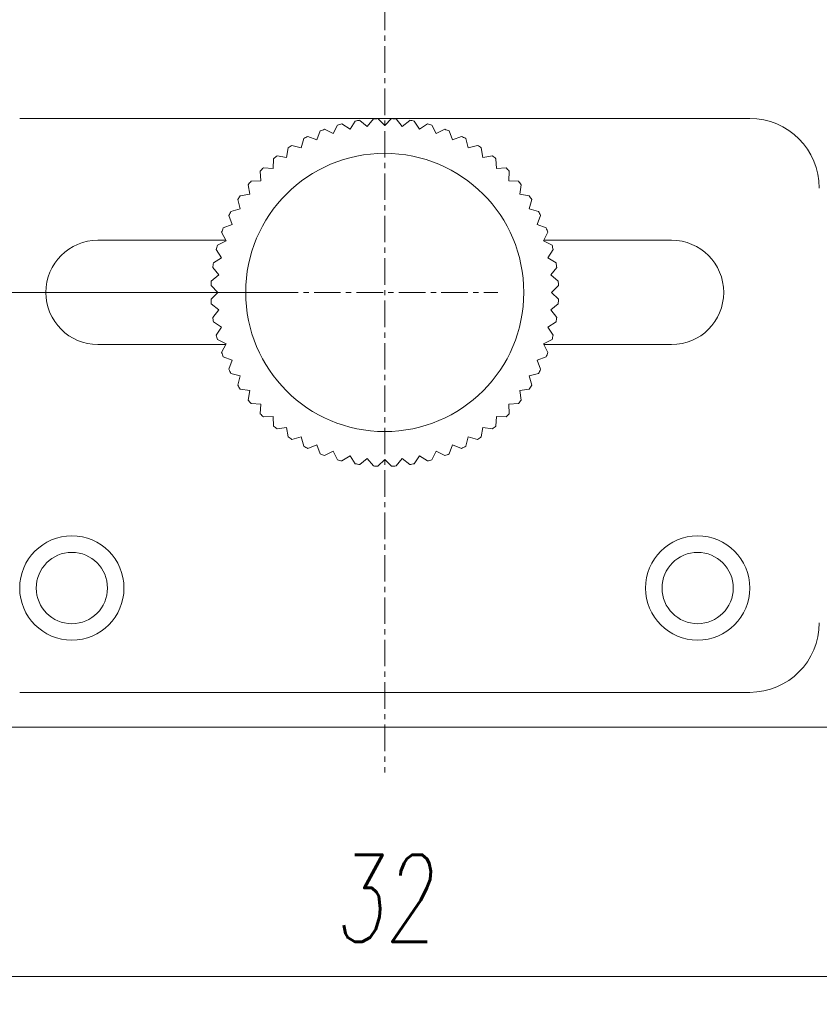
# Model space of a CAD drawing. Header units: millimetres. Extents: x 13381 to 13676, y 211 to 627.
# Tile 44 of 50: x 13574 to 13597, y 562 to 590. Entities that reach past the tile are written whole.
import ezdxf

# ---------------------------------------------------------------- set-up
doc = ezdxf.new("R2010")
doc.units = ezdxf.units.MM
doc.header["$LTSCALE"] = 0.3
doc.linetypes.add('CENTERX2', pattern=[20.32, 12.7, -2.54, 2.54, -2.54])
doc.layers.add('中心线', color=5, linetype='CENTERX2', lineweight=13)
doc.layers.add('标注', color=1, linetype='Continuous', lineweight=18)
doc.styles.get("Standard").update_dxf_attribs({"font": 'txt.shx', "width": 0.67, "oblique": 5, "bigfont": 'gbcbig.shx'})
doc.dimstyles.new('1', dxfattribs={"dimtxt": 2.5, "dimasz": 2, "dimexe": 0.8, "dimexo": 0, "dimgap": 1, "dimtad": 1, "dimdec": 1, "dimdsep": 46, "dimtxsty": 'Standard', "dimcen": 0, "dimclrd": 256, "dimclre": 256, "dimclrt": 256, "dimadec": 0, "dimazin": 0, "dimtfac": 1, "dimtdec": 1, "dimtmove": 0, "dimatfit": 3, "dimfxl": 0, "dimtzin": 0, "dimlwd": -1, "dimlwe": -1, "dimarcsym": 0})

# ---------------------------------------------------------------- blocks, each defined once
blk = doc.blocks.new('*D175')
at = {"layer": 'Defpoints', "color": 0}
for p in [(13580.759, 582.22), (13549.409, 569.72), (13564.509, 569.72)]:
    blk.add_point(p, dxfattribs=at)
at = {"layer": '标注'}
for p, q in [((13580.759, 582.22), (13548.609, 582.22)), ((13549.409, 580.22), (13549.409, 571.72)), ((13564.509, 569.72), (13548.609, 569.72))]:
    blk.add_line(p, q, dxfattribs=at)
for points in [[(13549.076, 580.22), (13549.742, 580.22), (13549.409, 582.22)], [(13549.076, 571.72), (13549.742, 571.72), (13549.409, 569.72)]]:
    blk.add_solid(points, dxfattribs=at)
at = {"layer": '标注', "insert": (13547.159, 575.97), "char_height": 2.5, "attachment_point": 5, "rotation": 90}
blk.add_mtext('12.5', dxfattribs=at)
blk = doc.blocks.new('*D179')
at = {"layer": 'Defpoints', "color": 0}
for p in [(13568.009, 566.966), (13600.009, 566.966), (13600.009, 562.55)]:
    blk.add_point(p, dxfattribs=at)
at = {"layer": '标注'}
for p, q in [((13568.009, 566.966), (13568.009, 561.75)), ((13600.009, 566.966), (13600.009, 561.75)), ((13570.009, 562.55), (13598.009, 562.55))]:
    blk.add_line(p, q, dxfattribs=at)
for points in [[(13570.009, 562.884), (13570.009, 562.217), (13568.009, 562.55)], [(13598.009, 562.884), (13598.009, 562.217), (13600.009, 562.55)]]:
    blk.add_solid(points, dxfattribs=at)
at = {"layer": '标注', "insert": (13584.009, 564.8), "char_height": 2.5, "attachment_point": 5}
blk.add_mtext('32', dxfattribs=at)

msp = doc.modelspace()

# ---------------------------------------------------------------- linework, layer by layer
at = {"color": 7, "linetype": 'Continuous', "lineweight": 15}
for p, q in [((13594.509, 587.22), (13573.509, 587.22)), ((13583.681, 587.21), (13583.507, 586.994)), ((13584.009, 587.02), (13583.812, 587.216)), ((13584.205, 587.216), (13584.009, 587.02)), ((13584.51, 586.994), (13584.336, 587.21)), ((13582.525, 586.785), (13582.278, 586.911)), ((13582.651, 587.032), (13582.525, 586.785)), ((13583.011, 586.915), (13582.778, 587.066)), ((13583.162, 587.148), (13583.011, 586.915)), ((13583.507, 586.994), (13583.291, 587.168)), ((13584.726, 587.168), (13584.51, 586.994)), ((13585.007, 586.915), (13584.856, 587.148)), ((13585.239, 587.066), (13585.007, 586.915)), ((13585.492, 586.785), (13585.366, 587.032)), ((13585.739, 586.911), (13585.492, 586.785)), ((13581.68, 586.645), (13581.609, 586.377)), ((13582.056, 586.605), (13581.797, 586.705)), ((13582.156, 586.864), (13582.056, 586.605)), ((13585.961, 586.605), (13585.862, 586.864)), ((13586.22, 586.705), (13585.961, 586.605)), ((13586.409, 586.377), (13586.337, 586.645)), ((13581.231, 586.377), (13581.187, 586.104)), ((13581.609, 586.377), (13581.341, 586.449)), ((13586.677, 586.449), (13586.409, 586.377)), ((13586.83, 586.104), (13586.787, 586.377)), ((13580.811, 586.064), (13580.797, 585.787)), ((13581.187, 586.104), (13580.913, 586.147)), ((13587.104, 586.147), (13586.83, 586.104)), ((13587.22, 585.787), (13587.206, 586.064)), ((13580.797, 585.787), (13580.52, 585.802)), ((13587.497, 585.802), (13587.22, 585.787)), ((13580.427, 585.709), (13580.442, 585.432)), ((13587.576, 585.432), (13587.59, 585.709)), ((13580.082, 585.316), (13580.125, 585.042)), ((13580.442, 585.432), (13580.165, 585.418)), ((13587.853, 585.418), (13587.576, 585.432)), ((13587.892, 585.042), (13587.935, 585.316)), ((13580.125, 585.042), (13579.851, 584.998)), ((13588.166, 584.998), (13587.892, 585.042)), ((13579.78, 584.888), (13579.852, 584.62)), ((13588.166, 584.62), (13588.237, 584.888)), ((13579.524, 584.432), (13579.624, 584.173)), ((13579.852, 584.62), (13579.584, 584.548)), ((13588.434, 584.548), (13588.166, 584.62)), ((13588.394, 584.173), (13588.493, 584.432)), ((13579.624, 584.173), (13579.365, 584.073)), ((13588.653, 584.073), (13588.394, 584.173)), ((13579.318, 583.951), (13579.444, 583.704)), ((13588.574, 583.704), (13588.7, 583.951)), ((13579.435, 583.72), (13575.759, 583.72)), ((13579.444, 583.704), (13579.196, 583.578)), ((13588.821, 583.578), (13588.574, 583.704)), ((13592.259, 583.72), (13588.582, 583.72)), ((13579.162, 583.451), (13579.314, 583.218)), ((13588.704, 583.218), (13588.855, 583.451)), ((13579.06, 582.938), (13579.235, 582.722)), ((13579.314, 583.218), (13579.081, 583.067)), ((13588.936, 583.067), (13588.704, 583.218)), ((13588.782, 582.722), (13588.957, 582.938)), ((13579.235, 582.722), (13579.019, 582.547)), ((13588.998, 582.547), (13588.782, 582.722)), ((13579.012, 582.416), (13579.209, 582.22)), ((13588.809, 582.22), (13589.005, 582.416)), ((13579.209, 582.22), (13579.012, 582.024)), ((13589.005, 582.024), (13588.809, 582.22)), ((13579.019, 581.893), (13579.235, 581.718)), ((13588.782, 581.718), (13588.998, 581.893)), ((13579.235, 581.718), (13579.06, 581.503)), ((13588.957, 581.503), (13588.782, 581.718)), ((13579.081, 581.373), (13579.314, 581.222)), ((13588.704, 581.222), (13588.936, 581.373)), ((13579.314, 581.222), (13579.162, 580.99)), ((13588.855, 580.99), (13588.704, 581.222)), ((13575.759, 580.72), (13579.435, 580.72)), ((13579.196, 580.863), (13579.444, 580.737)), ((13579.444, 580.737), (13579.318, 580.49)), ((13588.574, 580.737), (13588.821, 580.863)), ((13588.7, 580.49), (13588.574, 580.737)), ((13588.582, 580.72), (13592.259, 580.72)), ((13579.365, 580.367), (13579.624, 580.268)), ((13579.624, 580.268), (13579.524, 580.009)), ((13588.394, 580.268), (13588.653, 580.367)), ((13588.493, 580.009), (13588.394, 580.268)), ((13579.584, 579.892), (13579.852, 579.82)), ((13588.166, 579.82), (13588.434, 579.892)), ((13579.852, 579.82), (13579.78, 579.552)), ((13588.237, 579.552), (13588.166, 579.82)), ((13579.851, 579.442), (13580.125, 579.399)), ((13580.125, 579.399), (13580.082, 579.125)), ((13587.892, 579.399), (13588.166, 579.442)), ((13587.935, 579.125), (13587.892, 579.399)), ((13580.165, 579.023), (13580.442, 579.008)), ((13580.442, 579.008), (13580.427, 578.731)), ((13587.576, 579.008), (13587.853, 579.023)), ((13587.59, 578.731), (13587.576, 579.008)), ((13580.52, 578.639), (13580.797, 578.653)), ((13580.797, 578.653), (13580.811, 578.376)), ((13587.206, 578.376), (13587.22, 578.653)), ((13587.22, 578.653), (13587.497, 578.639)), ((13580.913, 578.294), (13581.187, 578.337)), ((13581.187, 578.337), (13581.231, 578.063)), ((13586.787, 578.063), (13586.83, 578.337)), ((13586.83, 578.337), (13587.104, 578.294)), ((13581.341, 577.992), (13581.609, 578.063)), ((13581.609, 578.063), (13581.68, 577.795)), ((13586.337, 577.795), (13586.409, 578.063)), ((13586.409, 578.063), (13586.677, 577.992)), ((13581.797, 577.736), (13582.056, 577.835)), ((13582.056, 577.835), (13582.156, 577.576)), ((13582.278, 577.529), (13582.525, 577.655)), ((13582.525, 577.655), (13582.651, 577.408)), ((13585.366, 577.408), (13585.492, 577.655)), ((13585.492, 577.655), (13585.739, 577.529)), ((13585.862, 577.576), (13585.961, 577.835)), ((13585.961, 577.835), (13586.22, 577.736)), ((13582.778, 577.374), (13583.011, 577.525)), ((13583.011, 577.525), (13583.162, 577.292)), ((13583.291, 577.272), (13583.507, 577.447)), ((13583.507, 577.447), (13583.681, 577.231)), ((13583.812, 577.224), (13584.009, 577.42)), ((13584.009, 577.42), (13584.205, 577.224)), ((13584.336, 577.231), (13584.51, 577.447)), ((13584.51, 577.447), (13584.726, 577.272)), ((13584.856, 577.292), (13585.007, 577.525)), ((13585.007, 577.525), (13585.239, 577.374)), ((13573.509, 570.72), (13594.509, 570.72)), ((13565.009, 569.72), (13603.009, 569.72))]:
    msp.add_line(p, q, dxfattribs=at)
for centre, radius in [((13584.009, 582.22), 4), ((13575.009, 573.72), 1.5), ((13593.009, 573.72), 1.5), ((13575.009, 573.72), 1.025), ((13593.009, 573.72), 1.025)]:
    msp.add_circle(centre, radius, dxfattribs=at)
for centre, radius, start, end in [((13584.009, 582.22), 5, 92.2483, 93.7517), ((13584.009, 582.22), 5, 86.2483, 87.7517), ((13594.509, 585.22), 2, 0, 90), ((13584.009, 582.22), 5, 110.2483, 111.7517), ((13584.009, 582.22), 5, 104.2483, 105.7517), ((13584.009, 582.22), 5, 98.2483, 99.7517), ((13584.009, 582.22), 5, 80.2483, 81.7517), ((13584.009, 582.22), 5, 74.2483, 75.7517), ((13584.009, 582.22), 5, 68.2483, 69.7517), ((13584.009, 582.22), 5, 116.2483, 117.7517), ((13584.009, 582.22), 5, 62.2483, 63.7517), ((13584.009, 582.22), 5, 122.2483, 123.7517), ((13584.009, 582.22), 5, 56.2483, 57.7517), ((13584.009, 582.22), 5, 128.2483, 129.7517), ((13584.009, 582.22), 5, 50.2483, 51.7517), ((13584.009, 582.22), 5, 134.2483, 135.7517), ((13584.009, 582.22), 5, 44.2483, 45.7517), ((13584.009, 582.22), 5, 140.2483, 141.7517), ((13584.009, 582.22), 5, 38.2483, 39.7517), ((13584.009, 582.22), 5, 146.2483, 147.7517), ((13584.009, 582.22), 5, 32.2483, 33.7517), ((13584.009, 582.22), 5, 152.2483, 153.7517), ((13584.009, 582.22), 5, 26.2483, 27.7517), ((13584.009, 582.22), 5, 158.2483, 159.7517), ((13584.009, 582.22), 5, 20.2483, 21.7517), ((13575.759, 582.22), 1.5, 90, 270), ((13584.009, 582.22), 5, 164.2483, 165.7517), ((13584.009, 582.22), 5, 14.2483, 15.7517), ((13592.259, 582.22), 1.5, 270, 90), ((13584.009, 582.22), 5, 170.2483, 171.7517), ((13584.009, 582.22), 5, 8.2483, 9.7517), ((13584.009, 582.22), 5, 176.2483, 177.7517), ((13584.009, 582.22), 5, 2.2483, 3.7517), ((13584.009, 582.22), 5, 182.2483, 183.7517), ((13584.009, 582.22), 5, 356.2483, 357.7517), ((13584.009, 582.22), 5, 188.2483, 189.7517), ((13584.009, 582.22), 5, 350.2483, 351.7517), ((13584.009, 582.22), 5, 194.2483, 195.7517), ((13584.009, 582.22), 5, 344.2483, 345.7517), ((13584.009, 582.22), 5, 200.2483, 201.7517), ((13584.009, 582.22), 5, 338.2483, 339.7517), ((13584.009, 582.22), 5, 206.2483, 207.7517), ((13584.009, 582.22), 5, 332.2483, 333.7517), ((13584.009, 582.22), 5, 212.2483, 213.7517), ((13584.009, 582.22), 5, 326.2483, 327.7517), ((13584.009, 582.22), 5, 218.2483, 219.7517), ((13584.009, 582.22), 5, 320.2483, 321.7517), ((13584.009, 582.22), 5, 224.2483, 225.7517), ((13584.009, 582.22), 5, 314.2483, 315.7517), ((13584.009, 582.22), 5, 230.2483, 231.7517), ((13584.009, 582.22), 5, 308.2483, 309.7517), ((13584.009, 582.22), 5, 236.2483, 237.7517), ((13584.009, 582.22), 5, 302.2483, 303.7517), ((13584.009, 582.22), 5, 242.2483, 243.7517), ((13584.009, 582.22), 5, 248.2483, 249.7517), ((13584.009, 582.22), 5, 290.2483, 291.7517), ((13584.009, 582.22), 5, 296.2483, 297.7517), ((13584.009, 582.22), 5, 254.2483, 255.7517), ((13584.009, 582.22), 5, 260.2483, 261.7517), ((13584.009, 582.22), 5, 278.2483, 279.7517), ((13584.009, 582.22), 5, 284.2483, 285.7517), ((13584.009, 582.22), 5, 266.2483, 267.7517), ((13584.009, 582.22), 5, 272.2483, 273.7517), ((13594.509, 572.72), 2, 270, 0)]:
    msp.add_arc(centre, radius, start, end, dxfattribs=at)
at = {"layer": '中心线', "ltscale": 0.2}
for p, q in [((13584.009, 611.245), (13584.009, 568.418)), ((13580.759, 582.22), (13587.259, 582.22))]:
    msp.add_line(p, q, dxfattribs=at)

# ---------------------------------------------------------------- dimensions: what is measured, and where the dimension line sits
at = {"layer": '标注'}
dim = msp.add_linear_dim(base=(13549.409, 569.72), p1=(13580.759, 582.22), p2=(13564.509, 569.72), angle=90, dimstyle='1', dxfattribs=at)
dim.commit()
dim.dimension.update_dxf_attribs({"geometry": '*D175', "text_midpoint": (13547.159, 575.97)})
dim = msp.add_linear_dim(base=(13600.009, 562.55), p1=(13568.009, 566.966), p2=(13600.009, 566.966), dimstyle='1', dxfattribs=at)
dim.commit()
dim.dimension.update_dxf_attribs({"geometry": '*D179', "text_midpoint": (13584.009, 562.55), "dimtype": 160})

doc.saveas('drawing.dxf')
